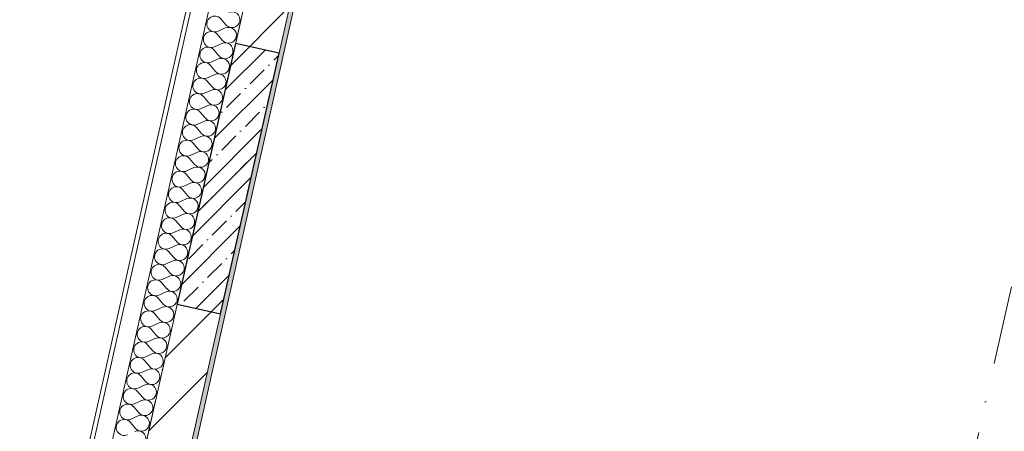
# Model space of a CAD drawing. Header units: millimetres. Extents: x -7145531 to -6681560, y 6117368 to 6219355.
# Tile 7 of 144: x -6958477 to -6954053, y 6137300 to 6139148. Entities that reach past the tile are written whole.
import ezdxf
from ezdxf.enums import TextEntityAlignment as Align

# ---------------------------------------------------------------- set-up
doc = ezdxf.new("R2010")
doc.units = ezdxf.units.MM
doc.header["$MEASUREMENT"] = 0
doc.linetypes.add('Штрихпунктирная', pattern=[670.277762, 352.777767, -176.388884, 0, -141.111112])
for name, color, linetype in [('S - МОП.АР', 7, 'Continuous'), ('АР-Стены_внутренние_пилоны.АР', 7, 'Continuous'), ('АР-Чертеж-Оси_Осевые размеры.АР', 7, 'Continuous'), ('Кровля', 7, 'Continuous')]:
    doc.layers.add(name, color=color, linetype=linetype)
for name, color, linetype, lineweight in [('АР-Стены_внутренние_пилоны.АР_Ном._пера__1', 7, 'Continuous', 30), ('АР-Чертеж-Оси_Осевые размеры.АР_Ном._пера__120', 7, 'Continuous', 0), ('Кровля_Ном._пера__1', 7, 'Continuous', 0)]:
    doc.layers.add(name, color=color, linetype=linetype, lineweight=lineweight)
doc.styles.add('РЎР“Р•РќР•Р\xa0Р\x98Р\xa0_РЎРўР\x98Р›Р¬_3', font='GOTHIC.TTF')

# ---------------------------------------------------------------- blocks, each defined once
blk = doc.blocks.new('*X803', base_point=(-6338440.4, 6562275.6))
at = {"layer": 'Кровля_Ном._пера__1', "color": 7, "linetype": 'Continuous', "lineweight": 0}
for p, q in [((-6957573.2, 6139152.4), (-6957550, 6139125.2)), ((-6957585.7, 6139096.7), (-6957553.1, 6139111.3)), ((-6957588.8, 6139082.7), (-6957565.6, 6139055.6)), ((-6957601.3, 6139027), (-6957568.8, 6139041.6)), ((-6957604.5, 6139013), (-6957581.3, 6138985.9)), ((-6957620.1, 6138943.3), (-6957596.9, 6138916.2)), ((-6957617, 6138957.3), (-6957584.4, 6138971.9)), ((-6957632.7, 6138887.6), (-6957600.1, 6138902.2)), ((-6957635.8, 6138873.6), (-6957612.6, 6138846.5)), ((-6957651.4, 6138804), (-6957628.3, 6138776.8)), ((-6957648.3, 6138817.9), (-6957615.7, 6138832.5)), ((-6957664, 6138748.2), (-6957631.4, 6138762.8)), ((-6957667.1, 6138734.3), (-6957643.9, 6138707.1)), ((-6957682.7, 6138664.6), (-6957659.6, 6138637.4)), ((-6957679.6, 6138678.5), (-6957647, 6138693.2)), ((-6957695.3, 6138608.8), (-6957662.7, 6138623.5)), ((-6957698.4, 6138594.9), (-6957675.2, 6138567.7)), ((-6957710.9, 6138539.1), (-6957678.3, 6138553.8)), ((-6957714, 6138525.2), (-6957690.9, 6138498)), ((-6957729.7, 6138455.5), (-6957706.5, 6138428.3)), ((-6957726.6, 6138469.4), (-6957694, 6138484.1)), ((-6957742.2, 6138399.7), (-6957709.6, 6138414.4)), ((-6957745.3, 6138385.8), (-6957722.2, 6138358.6)), ((-6957761, 6138316.1), (-6957737.8, 6138288.9)), ((-6957757.9, 6138330), (-6957725.3, 6138344.7)), ((-6957773.5, 6138260.3), (-6957740.9, 6138275)), ((-6957776.6, 6138246.4), (-6957753.5, 6138219.2)), ((-6957792.3, 6138176.7), (-6957769.1, 6138149.5)), ((-6957789.2, 6138190.7), (-6957756.6, 6138205.3)), ((-6957804.8, 6138121), (-6957772.2, 6138135.6)), ((-6957807.9, 6138107), (-6957784.8, 6138079.9)), ((-6957820.5, 6138051.3), (-6957787.9, 6138065.9)), ((-6957823.6, 6138037.3), (-6957800.4, 6138010.2)), ((-6957839.3, 6137967.6), (-6957816.1, 6137940.5)), ((-6957836.1, 6137981.6), (-6957803.6, 6137996.2)), ((-6957851.8, 6137911.9), (-6957819.2, 6137926.5)), ((-6957854.9, 6137897.9), (-6957831.7, 6137870.8)), ((-6957870.6, 6137828.3), (-6957847.4, 6137801.1)), ((-6957867.4, 6137842.2), (-6957834.9, 6137856.8)), ((-6957883.1, 6137772.5), (-6957850.5, 6137787.1)), ((-6957886.2, 6137758.6), (-6957863, 6137731.4)), ((-6957898.7, 6137702.8), (-6957866.2, 6137717.5)), ((-6957914.4, 6137633.1), (-6957881.8, 6137647.8)), ((-6957901.9, 6137688.9), (-6957878.7, 6137661.7)), ((-6957917.5, 6137619.2), (-6957894.3, 6137592)), ((-6957930, 6137563.4), (-6957897.5, 6137578.1)), ((-6957933.2, 6137549.5), (-6957910, 6137522.3)), ((-6957948.8, 6137479.8), (-6957925.6, 6137452.6)), ((-6957945.7, 6137493.7), (-6957913.1, 6137508.4)), ((-6957961.3, 6137424), (-6957928.8, 6137438.7)), ((-6957964.5, 6137410.1), (-6957941.3, 6137382.9)), ((-6957980.1, 6137340.4), (-6957956.9, 6137313.2)), ((-6957977, 6137354.3), (-6957944.4, 6137369))]:
    blk.add_line(p, q, dxfattribs=at)
for centre, start, end in [((-6957600.3, 6139129.2), 40.4725, 294.2123), ((-6957522.8, 6139148.4), 347.3424, 114.2123), ((-6957538.5, 6139078.7), 347.3424, 114.2123), ((-6957522.8, 6139148.4), 220.4725, 347.3424), ((-6957616, 6139059.5), 40.4725, 294.2123), ((-6957538.5, 6139078.7), 220.4725, 347.3424), ((-6957631.6, 6138989.8), 40.4725, 294.2123), ((-6957554.1, 6139009), 347.3424, 114.2123), ((-6957569.8, 6138939.4), 347.3424, 114.2123), ((-6957554.1, 6139009), 220.4725, 347.3424), ((-6957647.3, 6138920.2), 40.4725, 294.2123), ((-6957569.8, 6138939.4), 220.4725, 347.3424), ((-6957662.9, 6138850.5), 40.4725, 294.2123), ((-6957585.4, 6138869.7), 347.3424, 114.2123), ((-6957585.4, 6138869.7), 220.4725, 347.3424), ((-6957678.6, 6138780.8), 40.4725, 294.2123), ((-6957601.1, 6138800), 347.3424, 114.2123), ((-6957616.7, 6138730.3), 347.3424, 114.2123), ((-6957601.1, 6138800), 220.4725, 347.3424), ((-6957694.3, 6138711.1), 40.4725, 294.2123), ((-6957616.7, 6138730.3), 220.4725, 347.3424), ((-6957709.9, 6138641.4), 40.4725, 294.2123), ((-6957632.4, 6138660.6), 347.3424, 114.2123), ((-6957648, 6138590.9), 347.3424, 114.2123), ((-6957632.4, 6138660.6), 220.4725, 347.3424), ((-6957725.6, 6138571.7), 40.4725, 294.2123), ((-6957648, 6138590.9), 220.4725, 347.3424), ((-6957741.2, 6138502), 40.4725, 294.2123), ((-6957663.7, 6138521.2), 347.3424, 114.2123), ((-6957679.3, 6138451.5), 347.3424, 114.2123), ((-6957663.7, 6138521.2), 220.4725, 347.3424), ((-6957756.9, 6138432.3), 40.4725, 294.2123), ((-6957679.3, 6138451.5), 220.4725, 347.3424), ((-6957772.5, 6138362.6), 40.4725, 294.2123), ((-6957695, 6138381.8), 347.3424, 114.2123), ((-6957695, 6138381.8), 220.4725, 347.3424), ((-6957788.2, 6138292.9), 40.4725, 294.2123), ((-6957710.6, 6138312.1), 347.3424, 114.2123), ((-6957726.3, 6138242.4), 347.3424, 114.2123), ((-6957710.6, 6138312.1), 220.4725, 347.3424), ((-6957803.8, 6138223.2), 40.4725, 294.2123), ((-6957726.3, 6138242.4), 220.4725, 347.3424), ((-6957819.5, 6138153.5), 40.4725, 294.2123), ((-6957741.9, 6138172.7), 347.3424, 114.2123), ((-6957757.6, 6138103), 347.3424, 114.2123), ((-6957741.9, 6138172.7), 220.4725, 347.3424), ((-6957835.1, 6138083.8), 40.4725, 294.2123), ((-6957757.6, 6138103), 220.4725, 347.3424), ((-6957850.8, 6138014.2), 40.4725, 294.2123), ((-6957773.3, 6138033.3), 347.3424, 114.2123), ((-6957788.9, 6137963.7), 347.3424, 114.2123), ((-6957773.3, 6138033.3), 220.4725, 347.3424), ((-6957866.4, 6137944.5), 40.4725, 294.2123), ((-6957788.9, 6137963.7), 220.4725, 347.3424), ((-6957882.1, 6137874.8), 40.4725, 294.2123), ((-6957804.6, 6137894), 347.3424, 114.2123), ((-6957804.6, 6137894), 220.4725, 347.3424), ((-6957897.7, 6137805.1), 40.4725, 294.2123), ((-6957820.2, 6137824.3), 347.3424, 114.2123), ((-6957835.9, 6137754.6), 347.3424, 114.2123), ((-6957820.2, 6137824.3), 220.4725, 347.3424), ((-6957913.4, 6137735.4), 40.4725, 294.2123), ((-6957835.9, 6137754.6), 220.4725, 347.3424), ((-6957929, 6137665.7), 40.4725, 294.2123), ((-6957851.5, 6137684.9), 347.3424, 114.2123), ((-6957867.2, 6137615.2), 347.3424, 114.2123), ((-6957851.5, 6137684.9), 220.4725, 347.3424), ((-6957944.7, 6137596), 40.4725, 294.2123), ((-6957867.2, 6137615.2), 220.4725, 347.3424), ((-6957960.3, 6137526.3), 40.4725, 294.2123), ((-6957882.8, 6137545.5), 347.3424, 114.2123), ((-6957882.8, 6137545.5), 220.4725, 347.3424), ((-6957976, 6137456.6), 40.4725, 294.2123), ((-6957898.5, 6137475.8), 220.4725, 347.3424), ((-6957898.5, 6137475.8), 347.3424, 114.2123), ((-6957914.1, 6137406.1), 347.3424, 114.2123), ((-6957991.6, 6137386.9), 40.4725, 294.2123), ((-6957914.1, 6137406.1), 220.4725, 347.3424), ((-6958007.3, 6137317.2), 40.4725, 294.2123), ((-6957929.8, 6137336.4), 347.3424, 114.2123), ((-6957945.4, 6137266.7), 347.3424, 114.2123), ((-6957929.8, 6137336.4), 220.4725, 347.3424)]:
    blk.add_arc(centre, 35.7, start, end, dxfattribs=at)
blk = doc.blocks.new('Стена_210_3', base_point=(-6954351, 6152179.5))
at = {"layer": 'Кровля', "linetype": 'Continuous', "lineweight": 0, "true_color": 0x000000}
h = blk.add_hatch(dxfattribs=at)
h.set_pattern_fill('БЛОКИ_БЕТОННЫЕ_ЭФФЕКТИВН_72', color=18, style=0, pattern_type=2)
h.set_pattern_definition([(45, (-6338440.43, 6562275.56), (-127.27922, 127.27922), [])])
h.paths.add_polyline_path([(-6957870.2, 6136509.5), (-6954351, 6152179.5), (-6954546.2, 6152223.3), (-6958065.4, 6136553.3)])
h = blk.add_hatch(dxfattribs=at)
h.set_pattern_fill('ШТУКАТУРКА__ГИПС_01_0003', color=18, style=0, pattern_type=2)
h.set_pattern_definition([(45, (-6338440.43, 6562625.56), (-111.369318, 111.369318), [0, -105, 0, -157.5]), (110, (-6338090.43, 6562625.56), (148.001588, 53.868173), [0, -77, 0, -133])])
h.paths.add_polyline_path([(-6957846.3, 6136524.6), (-6954335.9, 6152155.6), (-6954355.4, 6152160), (-6957865.9, 6136529)])
at = {"layer": 'Кровля_Ном._пера__1', "color": 7, "linetype": 'Continuous', "lineweight": 0}
for p, q in [((-6954693.9, 6152615.2), (-6958366.5, 6136262.2)), ((-6954648.7, 6152451.3), (-6958255.6, 6136391))]:
    blk.add_line(p, q, dxfattribs=at)
at = {"layer": 'Кровля_Ном._пера__1', "color": 7, "linetype": 'Continuous', "lineweight": 15}
for p, q in [((-6954546.2, 6152223.3), (-6958065.4, 6136553.3)), ((-6957865.9, 6136529), (-6954355.4, 6152160))]:
    blk.add_line(p, q, dxfattribs=at)
at = {"layer": 'Кровля_Ном._пера__1', "color": 7, "linetype": 'Continuous', "lineweight": 0, "flags": 128}
for points in [[(-6954695.9, 6152697.7), (-6958403.5, 6136188.5)], [(-6957846.3, 6136524.6), (-6954335.9, 6152155.6)]]:
    blk.add_lwpolyline(points, dxfattribs=at)
at = {"layer": 'Кровля', "color": 7, "lineweight": 0}
blk.add_blockref('*X803', (-6338440.4, 6562275.6), dxfattribs=at)
blk = doc.blocks.new('Стена_250_3', base_point=(-6957671.9, 6137848.9))
at = {"layer": 'АР-Стены_внутренние_пилоны.АР', "linetype": 'Continuous', "lineweight": 0, "true_color": 0x000000}
h = blk.add_hatch(dxfattribs=at)
h.set_pattern_fill('ЖЕЛЕЗОБЕТОН__PROJECT__0003', color=18, style=0, pattern_type=2)
h.set_pattern_definition([(45, (-6338440.43, 6562275.56), (-84.852814, 84.852814), []), (45, (-6338482.86, 6562317.98), (-84.852814, 84.852814), [90, -30, 0, -30])])
h.paths.add_polyline_path([(-6957574.3, 6137827), (-6957311.4, 6138997.9), (-6957506.5, 6139041.7), (-6957769.5, 6137870.8)])
at = {"layer": 'АР-Стены_внутренние_пилоны.АР_Ном._пера__1', "color": 7, "linetype": 'Continuous', "lineweight": 30, "flags": 128}
for points in [[(-6957506.5, 6139041.7), (-6957769.5, 6137870.8)], [(-6957311.4, 6138997.9), (-6957506.5, 6139041.7)], [(-6957574.3, 6137827), (-6957311.4, 6138997.9)], [(-6957769.5, 6137870.8), (-6957574.3, 6137827)]]:
    blk.add_lwpolyline(points, dxfattribs=at)
blk = doc.blocks.new('Стандартный Маркер Сетки[127]_3', base_point=(-6954562.2, 6152149.8))
at = {"layer": 'АР-Чертеж-Оси_Осевые размеры.АР_Ном._пера__120', "color": 7, "linetype": 'Штрихпунктирная', "lineweight": 0}
blk.add_line((-6954781.4, 6151174.1), (-6959343.9, 6130859.7), dxfattribs=at)
at = {"layer": 'АР-Чертеж-Оси_Осевые размеры.АР_Ном._пера__120', "color": 7, "lineweight": 0, "style": 'РЎР“Р•РќР•Р\xa0Р\x98Р\xa0_РЎРўР\x98Р›Р¬_3'}
blk.add_attdef('AC_MarkerText_1', text='', height=350, rotation=347.3417, dxfattribs=at).set_placement((-6959602.6, 6129577.2), align=Align.TOP_CENTER)
blk = doc.blocks.new('Стандартный Маркер Сетки[133]_3', base_point=(-6951010.7, 6151352.1))
at = {"layer": 'АР-Чертеж-Оси_Осевые размеры.АР_Ном._пера__120', "color": 7, "linetype": 'Штрихпунктирная', "lineweight": 0}
blk.add_line((-6951229.8, 6150376.4), (-6955792.3, 6130062), dxfattribs=at)
at = {"layer": 'АР-Чертеж-Оси_Осевые размеры.АР_Ном._пера__120', "color": 7, "lineweight": 0, "style": 'РЎР“Р•РќР•Р\xa0Р\x98Р\xa0_РЎРўР\x98Р›Р¬_3'}
blk.add_attdef('AC_MarkerText_1', text='', height=350, rotation=347.3417, dxfattribs=at).set_placement((-6956051.1, 6128779.6), align=Align.TOP_CENTER)
blk = doc.blocks.new('Стандартный Маркер Сетки[135]_3', base_point=(-6954562.2, 6152149.8))
at = {"layer": 'АР-Чертеж-Оси_Осевые размеры.АР_Ном._пера__120', "color": 7, "linetype": 'Штрихпунктирная', "lineweight": 0}
blk.add_line((-6954781.4, 6151174.1), (-6959343.9, 6130859.7), dxfattribs=at)
at = {"layer": 'АР-Чертеж-Оси_Осевые размеры.АР_Ном._пера__120', "color": 7, "lineweight": 0, "style": 'РЎР“Р•РќР•Р\xa0Р\x98Р\xa0_РЎРўР\x98Р›Р¬_3'}
blk.add_attdef('AC_MarkerText_1', text='', height=350, rotation=347.3417, dxfattribs=at).set_placement((-6959602.6, 6129577.2), align=Align.TOP_CENTER)
blk = doc.blocks.new('Стандартный Маркер Сетки[136]_3', base_point=(-6954562.2, 6152149.8))
at = {"layer": 'АР-Чертеж-Оси_Осевые размеры.АР_Ном._пера__120', "color": 7, "linetype": 'Штрихпунктирная', "lineweight": 0}
blk.add_line((-6954781.4, 6151174.1), (-6959343.9, 6130859.7), dxfattribs=at)
at = {"layer": 'АР-Чертеж-Оси_Осевые размеры.АР_Ном._пера__120', "color": 7, "lineweight": 0, "style": 'РЎР“Р•РќР•Р\xa0Р\x98Р\xa0_РЎРўР\x98Р›Р¬_3'}
blk.add_attdef('AC_MarkerText_1', text='', height=350, rotation=347.3417, dxfattribs=at).set_placement((-6959602.6, 6129577.2), align=Align.TOP_CENTER)
blk = doc.blocks.new('Стандартный Маркер Сетки[137]_3', base_point=(-6954562.2, 6152149.8))
at = {"layer": 'АР-Чертеж-Оси_Осевые размеры.АР_Ном._пера__120', "color": 7, "linetype": 'Штрихпунктирная', "lineweight": 0}
blk.add_line((-6954781.4, 6151174.1), (-6959343.9, 6130859.7), dxfattribs=at)
at = {"layer": 'АР-Чертеж-Оси_Осевые размеры.АР_Ном._пера__120', "color": 7, "lineweight": 0, "style": 'РЎР“Р•РќР•Р\xa0Р\x98Р\xa0_РЎРўР\x98Р›Р¬_3'}
blk.add_attdef('AC_MarkerText_1', text='', height=350, rotation=347.3417, dxfattribs=at).set_placement((-6959602.6, 6129577.2), align=Align.TOP_CENTER)
blk = doc.blocks.new('Стандартный Маркер Сетки[140]_3', base_point=(-6954562.2, 6152149.8))
at = {"layer": 'АР-Чертеж-Оси_Осевые размеры.АР_Ном._пера__120', "color": 7, "linetype": 'Штрихпунктирная', "lineweight": 0}
blk.add_line((-6954781.4, 6151174.1), (-6959343.9, 6130859.7), dxfattribs=at)
at = {"layer": 'АР-Чертеж-Оси_Осевые размеры.АР_Ном._пера__120', "color": 7, "lineweight": 0, "style": 'РЎР“Р•РќР•Р\xa0Р\x98Р\xa0_РЎРўР\x98Р›Р¬_3'}
blk.add_attdef('AC_MarkerText_1', text='', height=350, rotation=347.3417, dxfattribs=at).set_placement((-6959602.6, 6129577.2), align=Align.TOP_CENTER)
blk = doc.blocks.new('Стандартный Маркер Сетки[146]_3', base_point=(-6951010.7, 6151352.1))
at = {"layer": 'АР-Чертеж-Оси_Осевые размеры.АР_Ном._пера__120', "color": 7, "linetype": 'Штрихпунктирная', "lineweight": 0}
blk.add_line((-6951229.8, 6150376.4), (-6955792.3, 6130062), dxfattribs=at)
at = {"layer": 'АР-Чертеж-Оси_Осевые размеры.АР_Ном._пера__120', "color": 7, "lineweight": 0, "style": 'РЎР“Р•РќР•Р\xa0Р\x98Р\xa0_РЎРўР\x98Р›Р¬_3'}
blk.add_attdef('AC_MarkerText_1', text='', height=350, rotation=347.3417, dxfattribs=at).set_placement((-6956051.1, 6128779.6), align=Align.TOP_CENTER)
blk = doc.blocks.new('Стандартный Маркер Сетки[148]_3', base_point=(-6954562.2, 6152149.8))
at = {"layer": 'АР-Чертеж-Оси_Осевые размеры.АР_Ном._пера__120', "color": 7, "linetype": 'Штрихпунктирная', "lineweight": 0}
blk.add_line((-6954781.4, 6151174.1), (-6959343.9, 6130859.7), dxfattribs=at)
at = {"layer": 'АР-Чертеж-Оси_Осевые размеры.АР_Ном._пера__120', "color": 7, "lineweight": 0, "style": 'РЎР“Р•РќР•Р\xa0Р\x98Р\xa0_РЎРўР\x98Р›Р¬_3'}
blk.add_attdef('AC_MarkerText_1', text='', height=350, rotation=347.3417, dxfattribs=at).set_placement((-6959602.6, 6129577.2), align=Align.TOP_CENTER)
blk = doc.blocks.new('Стандартный Маркер Сетки[149]_3', base_point=(-6954562.2, 6152149.8))
at = {"layer": 'АР-Чертеж-Оси_Осевые размеры.АР_Ном._пера__120', "color": 7, "linetype": 'Штрихпунктирная', "lineweight": 0}
blk.add_line((-6954781.4, 6151174.1), (-6959343.9, 6130859.7), dxfattribs=at)
at = {"layer": 'АР-Чертеж-Оси_Осевые размеры.АР_Ном._пера__120', "color": 7, "lineweight": 0, "style": 'РЎР“Р•РќР•Р\xa0Р\x98Р\xa0_РЎРўР\x98Р›Р¬_3'}
blk.add_attdef('AC_MarkerText_1', text='', height=350, rotation=347.3417, dxfattribs=at).set_placement((-6959602.6, 6129577.2), align=Align.TOP_CENTER)
blk = doc.blocks.new('Стандартный Маркер Сетки[150]_3', base_point=(-6954562.2, 6152149.8))
at = {"layer": 'АР-Чертеж-Оси_Осевые размеры.АР_Ном._пера__120', "color": 7, "linetype": 'Штрихпунктирная', "lineweight": 0}
blk.add_line((-6954781.4, 6151174.1), (-6959343.9, 6130859.7), dxfattribs=at)
at = {"layer": 'АР-Чертеж-Оси_Осевые размеры.АР_Ном._пера__120', "color": 7, "lineweight": 0, "style": 'РЎР“Р•РќР•Р\xa0Р\x98Р\xa0_РЎРўР\x98Р›Р¬_3'}
blk.add_attdef('AC_MarkerText_1', text='', height=350, rotation=347.3417, dxfattribs=at).set_placement((-6959602.6, 6129577.2), align=Align.TOP_CENTER)

msp = doc.modelspace()

# ---------------------------------------------------------------- linework, layer by layer
at = {"layer": 'S - МОП.АР', "color": 254, "linetype": 'Continuous', "lineweight": 0, "true_color": 0xd1c7d6, "flags": 128}
msp.add_lwpolyline([(-6954335.9, 6152155.6), (-6957846.3, 6136524.6), (-6950519, 6134879), (-6950271.3, 6135981.7), (-6950027.1, 6135926.9), (-6950274.8, 6134824.2), (-6946937.8, 6134074.8), (-6936644.3, 6131762.8), (-6933465.7, 6145915.6)], dxfattribs=at)

# ---------------------------------------------------------------- block references
at = {"layer": 'АР-Стены_внутренние_пилоны.АР', "color": 7, "lineweight": 0}
msp.add_blockref('Стена_250_3', (-6957671.9, 6137848.9), dxfattribs=at)
at = {"layer": 'АР-Чертеж-Оси_Осевые размеры.АР', "color": 8, "linetype": 'Continuous', "lineweight": 15}
for name, p in [('Стандартный Маркер Сетки[127]_3', (-6954562.2, 6152149.8)), ('Стандартный Маркер Сетки[135]_3', (-6954562.2, 6152149.8)), ('Стандартный Маркер Сетки[136]_3', (-6954562.2, 6152149.8)), ('Стандартный Маркер Сетки[137]_3', (-6954562.2, 6152149.8)), ('Стандартный Маркер Сетки[140]_3', (-6954562.2, 6152149.8)), ('Стандартный Маркер Сетки[148]_3', (-6954562.2, 6152149.8)), ('Стандартный Маркер Сетки[149]_3', (-6954562.2, 6152149.8)), ('Стандартный Маркер Сетки[150]_3', (-6954562.2, 6152149.8)), ('Стандартный Маркер Сетки[133]_3', (-6951010.7, 6151352.1)), ('Стандартный Маркер Сетки[146]_3', (-6951010.7, 6151352.1))]:
    msp.add_blockref(name, p, dxfattribs=at)
at = {"layer": 'Кровля', "color": 7, "lineweight": 0}
msp.add_blockref('Стена_210_3', (-6954351, 6152179.5), dxfattribs=at)

doc.saveas('drawing.dxf')
